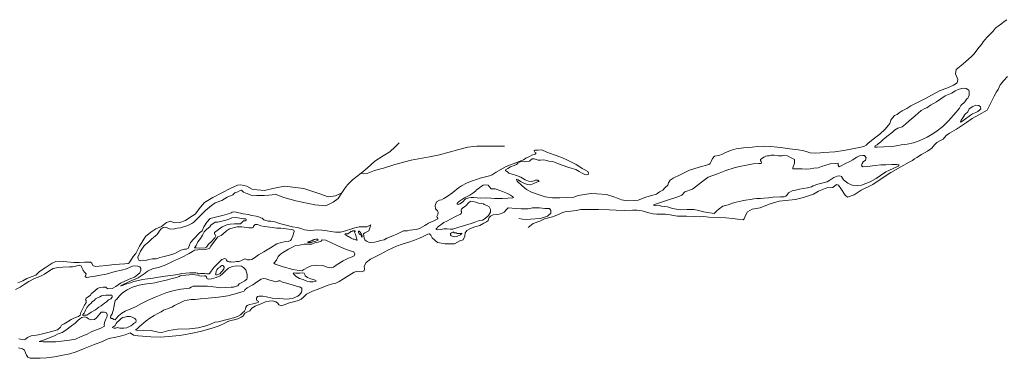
# Model space of a CAD drawing. Header units: metres. Extents: x 347609 to 778661, y 8548087 to 17156749.
# Tile 5 of 49: x 360458 to 362145, y 8550491 to 8551070. Entities that reach past the tile are written whole.
import ezdxf

# ---------------------------------------------------------------- set-up
doc = ezdxf.new("R2010")
doc.units = ezdxf.units.M
doc.layers.add('01. RIO', color=7, linetype='Continuous', lineweight=5, true_color=0x2776bb)

# ---------------------------------------------------------------- blocks, each defined once
blk = doc.blocks.new('REIORORI')
at = {"layer": '01. RIO', "color": 152, "lineweight": 15, "true_color": 0x2776bb, "flags": 128}
for points in [[(362149.3, 8551070.5), (362145, 8551067.6), (362140.6, 8551063.7), (362134.6, 8551059.6), (362131.3, 8551057.2), (362129.2, 8551055.5), (362127.5, 8551053), (362125.7, 8551050.8), (362121.9, 8551046.7), (362119.1, 8551043.7), (362115.7, 8551040.7), (362111.9, 8551036.1), (362108.9, 8551032.3), (362106, 8551028.1), (362101.7, 8551023), (362098.4, 8551019), (362092.6, 8551011.7), (362089, 8551007.7), (362078.9, 8550998.9), (362071.1, 8550992), (362062.8, 8550985.2), (362061.2, 8550977.5), (362065.4, 8550968), (362064.5, 8550962.2), (362057.8, 8550958.2), (362046.4, 8550953.5), (362035.4, 8550949.1), (362020.1, 8550941.5), (362010.1, 8550935.6), (361998.8, 8550930.1), (361984.8, 8550922.7), (361977.9, 8550918.5), (361970.1, 8550914.6), (361965, 8550910.9), (361961.5, 8550908.4), (361956.9, 8550906.2), (361953.4, 8550902.5), (361950.9, 8550898.5), (361949.1, 8550892.8), (361940.9, 8550882.9), (361931.8, 8550874.7), (361920.5, 8550865.9), (361911.5, 8550858.6), (361908.5, 8550855.4), (361904.2, 8550853.4), (361896.6, 8550851.9), (361885.2, 8550849.5), (361870, 8550846.6), (361854.5, 8550844.3), (361836, 8550842.8), (361830.1, 8550842.3), (361820.9, 8550842.2), (361812.5, 8550842.6), (361805.9, 8550844.6), (361799.5, 8550846.5), (361791.9, 8550847.5), (361777.8, 8550849.3), (361765.9, 8550850.8), (361756.8, 8550852.4), (361744.8, 8550853.6), (361734.8, 8550854), (361722.7, 8550853.6), (361713.3, 8550852.4), (361698.3, 8550850.9), (361686, 8550849.6), (361678, 8550847), (361667.3, 8550842.8), (361662.2, 8550840), (361655.9, 8550838), (361648.6, 8550836.7), (361645.1, 8550832.8), (361643.1, 8550827.9), (361641.2, 8550824), (361638.7, 8550822.7), (361622.5, 8550818.2), (361605.8, 8550812.6), (361589.6, 8550804.9), (361578.1, 8550799.1), (361572.7, 8550795.7), (361569.9, 8550791.1), (361568.7, 8550787), (361563.3, 8550782.8), (361559.9, 8550778.7), (361554.4, 8550775.6), (361549.3, 8550771.6), (361540.8, 8550769.4), (361531, 8550766.4), (361517.7, 8550761.6), (361510.9, 8550760.7), (361499, 8550760.4), (361489.4, 8550762), (361477.8, 8550766.5), (361463.6, 8550770.9), (361447, 8550772.1), (361437, 8550772.7), (361426, 8550771.3), (361414.9, 8550769.2), (361407.5, 8550766.7), (361395.9, 8550766), (361383.6, 8550765.4), (361371.3, 8550765.5), (361358.6, 8550767.2), (361346.6, 8550770.9), (361335.4, 8550775), (361326.7, 8550779.6), (361319.1, 8550786), (361310.4, 8550794.1), (361309.6, 8550796.7), (361309.7, 8550797.5), (361312.1, 8550796.1), (361316.2, 8550793.2), (361320.9, 8550791.4), (361327.9, 8550788.4), (361333.7, 8550787.8), (361339.4, 8550790.1), (361345.4, 8550792.6), (361348.1, 8550793.4), (361348, 8550793.9), (361346.3, 8550795.5), (361341.8, 8550795.5), (361340, 8550794.3), (361335.1, 8550793.3), (361330.1, 8550793.9), (361324.4, 8550796.4), (361316.7, 8550800.6), (361309.6, 8550803.9), (361302.1, 8550806), (361296.5, 8550807.9), (361294.4, 8550809.2), (361290.6, 8550812), (361290.5, 8550813.6), (361294.5, 8550815.7), (361299.2, 8550818.3), (361305.7, 8550820.9), (361309.3, 8550822.4), (361312, 8550824.9), (361315.6, 8550827), (361318.6, 8550827.8), (361322.7, 8550827.3), (361327.2, 8550827.6), (361331.9, 8550828.1), (361333.6, 8550830.1), (361336.3, 8550832.1), (361339.5, 8550832.3), (361346.4, 8550830.1), (361350.4, 8550829.7), (361356.5, 8550830.3), (361361.4, 8550829.5), (361364.9, 8550828.5), (361371.5, 8550827.7), (361374.6, 8550826.5), (361381.5, 8550823.7), (361389.7, 8550820.6), (361397.3, 8550817.8), (361403.1, 8550816.1), (361407.3, 8550815.3), (361411, 8550813.7), (361416.7, 8550810.8), (361421, 8550808.3), (361426.4, 8550805.5), (361430.2, 8550805), (361432.1, 8550805.6), (361432.9, 8550807.7), (361431.8, 8550810.3), (361427.4, 8550812.7), (361422.1, 8550815.4), (361418, 8550818.3), (361411.6, 8550822.4), (361404.7, 8550825.7), (361394.5, 8550831.1), (361385.2, 8550834.9), (361373.9, 8550838.8), (361361.6, 8550843.7), (361352.8, 8550847.4), (361346.5, 8550847.3), (361341.7, 8550847.1), (361340, 8550845.7), (361340.7, 8550843.6), (361343.1, 8550842.4), (361341.5, 8550840.3), (361335.9, 8550838.5), (361331.8, 8550836.1), (361325.7, 8550833.6), (361321.7, 8550830.6), (361318.6, 8550829.5), (361312.5, 8550827.3), (361308.2, 8550825.4), (361297.6, 8550821.5), (361289.4, 8550817.7), (361274.9, 8550809.6), (361268, 8550804.6), (361263.4, 8550802.9), (361256.5, 8550801.3), (361247.3, 8550799.2), (361241, 8550797.1), (361233.3, 8550794.7), (361223.8, 8550790.7), (361215.5, 8550786.1), (361209.9, 8550782.4), (361200.3, 8550774.7), (361190.5, 8550767.9), (361185.1, 8550764.3), (361181.3, 8550761.9), (361177.6, 8550761.7), (361172.5, 8550758.7), (361170, 8550752.2), (361170.8, 8550746.5), (361174.2, 8550743.2), (361175.2, 8550741), (361174.6, 8550736.9), (361173.2, 8550733.3), (361173.8, 8550731.6), (361174.9, 8550730.6), (361174.6, 8550729.2), (361172.6, 8550728.5), (361166.7, 8550725.7), (361158.6, 8550721.8), (361155.5, 8550719.9), (361152.7, 8550718), (361148.6, 8550715.6), (361143.3, 8550713.2), (361137.7, 8550711.4), (361132.1, 8550710.4), (361126.5, 8550709.9), (361122.5, 8550709), (361115.9, 8550708.8), (361108.8, 8550705.3), (361104.5, 8550703.2), (361098.8, 8550701.1), (361092, 8550698.1), (361087.6, 8550696.3), (361082.6, 8550693.8), (361076.6, 8550692.1), (361071.5, 8550690.5), (361066.5, 8550689.4), (361060.2, 8550689), (361056.1, 8550689.7), (361052.6, 8550691.4), (361049.6, 8550693.6), (361048.5, 8550696.2), (361047.9, 8550700.3), (361047.6, 8550704), (361049.5, 8550705.6), (361056.6, 8550709), (361060.2, 8550719.3)], [(362150.8, 8550973.2), (362144.4, 8550966.4), (362137.9, 8550959), (362134.5, 8550951.1), (362131.8, 8550946.7), (362127.8, 8550939.7), (362123.7, 8550931.7), (362120.4, 8550924.8), (362115.5, 8550915.3), (362101.6, 8550907.7), (362090, 8550901.5), (362080.5, 8550894.5), (362063.4, 8550883), (362050.9, 8550875.9), (362045.6, 8550872), (362040.2, 8550865.7), (362036.7, 8550864.3), (362029.7, 8550860.4), (362025.6, 8550856.4), (362020.7, 8550850.5), (362013.3, 8550845.4), (362003.5, 8550839.4), (361995.5, 8550834.5), (361991.1, 8550832.2), (361987.8, 8550829.1), (361982, 8550826.5), (361967.8, 8550818.6), (361950.6, 8550808.8), (361934, 8550798.2), (361919.8, 8550788.3), (361900, 8550778.4), (361888.1, 8550770.6), (361876.3, 8550766.5), (361872.3, 8550770.2), (361865, 8550781.4), (361860.8, 8550787.4), (361857.9, 8550788), (361851.1, 8550783.4), (361841.2, 8550782.5), (361826.7, 8550776.8), (361818.4, 8550771.6), (361801.3, 8550765.9), (361787.2, 8550762.6), (361770.4, 8550760.7), (361759.2, 8550759.7), (361742.3, 8550754.4), (361726.9, 8550748.4), (361713, 8550745.9), (361705.2, 8550741.2), (361700.9, 8550733.9), (361700.5, 8550732.1), (361699.6, 8550729.2), (361697.7, 8550727.7), (361688.3, 8550728.7), (361679.9, 8550729.8), (361668.1, 8550731.2), (361654.7, 8550731.7), (361639.1, 8550732.6), (361630, 8550733.7), (361624.3, 8550732.8), (361614.8, 8550733.3), (361600.4, 8550734.3), (361585.4, 8550733.8), (361578.6, 8550735.2), (361572.7, 8550736.6), (361564.9, 8550737.6), (361558.2, 8550737.6), (361550.1, 8550737.3), (361543.8, 8550737.8), (361534.1, 8550740.3), (361524.6, 8550743.1), (361515.8, 8550744.6), (361508.1, 8550744.6), (361493.8, 8550744), (361480, 8550744.3), (361468.1, 8550744.9), (361450, 8550745.5), (361433, 8550745.6), (361419.5, 8550745.2), (361411.7, 8550743.7), (361402.6, 8550742.6), (361394.8, 8550742.1), (361388.3, 8550740.2), (361381.3, 8550736.8), (361370.9, 8550733.1), (361357.3, 8550729.3), (361349.6, 8550725.6), (361338.3, 8550721.5), (361329.2, 8550714.8)], [(361108.4, 8550859.7), (361101.5, 8550852.6), (361092.8, 8550844.1), (361081.2, 8550837.6), (361067.1, 8550828), (361053.9, 8550816.2), (361043.4, 8550807.9), (361028.8, 8550796), (361019.9, 8550787.6), (361014.6, 8550780.9), (361010.3, 8550773.9)], [(361043.4, 8550807.9), (361047.6, 8550806.4), (361055.1, 8550807.8), (361066.5, 8550812.5), (361081.6, 8550816.5), (361100.9, 8550822.6), (361129.3, 8550829.9), (361160.3, 8550835.5), (361177.7, 8550839.1), (361210.9, 8550848.3), (361226.2, 8550852), (361241.7, 8550853.8), (361288.9, 8550854.1)], [(361010.3, 8550773.9), (360999.5, 8550769.1), (360986.8, 8550767.4), (360970.7, 8550773), (360945.2, 8550781.2), (360912.3, 8550785.3), (360892.1, 8550781.5), (360877.6, 8550777.9), (360865.1, 8550779.4), (360856.6, 8550780.3), (360847.6, 8550785.3), (360837.1, 8550787.9), (360831.3, 8550787), (360820.1, 8550781.9), (360789.6, 8550766), (360775.1, 8550757.7), (360768.4, 8550749.2), (360758.8, 8550737.6), (360750.1, 8550731.6), (360742.7, 8550726.4), (360732.9, 8550723.1), (360723.2, 8550722.4), (360716.8, 8550725.3), (360709.8, 8550723.3), (360701.5, 8550716.6), (360691.5, 8550712.1), (360683.4, 8550706.5), (360674.2, 8550699.1), (360669.3, 8550691.8), (360663.7, 8550682.8), (360657.3, 8550669.9), (360652.9, 8550664.7), (360648.1, 8550657.4), (360646.3, 8550654.4), (360644.1, 8550653), (360638.4, 8550652.5), (360620.4, 8550651.1), (360607.7, 8550649.8), (360594.4, 8550648.3), (360587.9, 8550647.6), (360583.7, 8550649.7), (360582.1, 8550653.6), (360580, 8550655.2), (360569.7, 8550655.1), (360560.3, 8550654.7), (360551.3, 8550654.9), (360539.2, 8550656), (360526.7, 8550656.8), (360520.2, 8550656.5), (360514.3, 8550653.7), (360502.1, 8550645.7), (360492.7, 8550639.4), (360486.3, 8550633.3), (360479.6, 8550630.7), (360471, 8550627.2), (360463.8, 8550623.3), (360455.2, 8550620.1)], [(361060.2, 8550719.3), (361053.3, 8550715.8), (361046.1, 8550716), (361040.1, 8550716), (361032.5, 8550714.3), (361025.5, 8550711.9), (361018.2, 8550709.6), (361012.8, 8550707.7), (361007.9, 8550706.5), (361003.2, 8550706.9), (360999.5, 8550706.5), (360991.5, 8550707.8), (360985.1, 8550709.2), (360975.8, 8550710.1), (360969, 8550710.5), (360962.6, 8550710.2), (360956.4, 8550709.6), (360950.8, 8550710.1), (360946.5, 8550710.8), (360939.9, 8550712.7), (360934.3, 8550714.6), (360925.6, 8550715.8), (360914.7, 8550718.4), (360903.3, 8550721.4), (360895.3, 8550724.2), (360891.5, 8550725.1), (360888.4, 8550725.3), (360884, 8550725.7), (360878.4, 8550727.2), (360876.6, 8550728), (360875.6, 8550729), (360873.7, 8550730.4), (360871.6, 8550731.4), (360869, 8550732.3), (360863.3, 8550733.9), (360856.3, 8550735.4), (360849.6, 8550736.9), (360841.1, 8550738.3), (360829.2, 8550740.8), (360825.9, 8550741.6), (360822.7, 8550741.1), (360820.6, 8550739.8), (360818.1, 8550738.8), (360813.9, 8550737.4), (360810, 8550736.3), (360805.8, 8550735), (360798.7, 8550733.6), (360784.8, 8550730.1), (360779.3, 8550724), (360774.1, 8550715.9), (360770.9, 8550709), (360766.6, 8550705.3), (360757, 8550695.2), (360751.3, 8550689.2), (360749.6, 8550684.2), (360747.3, 8550678.8), (360744.4, 8550677.6), (360740.9, 8550677.6), (360734.4, 8550675.6), (360724, 8550669.9), (360715.2, 8550667.3), (360703.4, 8550664.4), (360698.3, 8550663.5), (360695.6, 8550662.3), (360692.4, 8550661.1), (360685.8, 8550660.9), (360679.5, 8550660), (360674, 8550658.4), (360670.6, 8550658.5), (360666.2, 8550658.2), (360664.6, 8550657.7), (360662.5, 8550658.7), (360661.4, 8550661.2), (360661, 8550663.7), (360662.9, 8550668.8), (360665.4, 8550673.9), (360671, 8550682.5), (360674.2, 8550685.8), (360677.1, 8550687.6), (360679.9, 8550690.2), (360684.2, 8550694.4), (360688, 8550698.3), (360693.5, 8550702.1), (360696.1, 8550705.8), (360697.7, 8550708.7), (360700.8, 8550712.5), (360704.1, 8550714.5), (360706.2, 8550715.3), (360710.2, 8550714.7), (360716.2, 8550711.9), (360723.6, 8550712.2), (360728, 8550713.3), (360734, 8550713.9), (360737.4, 8550715.1), (360743.2, 8550717.1), (360746.3, 8550718.3), (360750, 8550719.6), (360753.5, 8550721.3), (360756.6, 8550723.6), (360763.2, 8550730.2), (360769, 8550736), (360777, 8550743.7), (360787.3, 8550752.1), (360793.1, 8550756.6), (360804.5, 8550760.7), (360813.9, 8550766.5), (360823.5, 8550770.8), (360827.2, 8550773.8), (360832.1, 8550775.9), (360835.9, 8550778.1), (360838.6, 8550778.4), (360841.6, 8550775.1), (360847.3, 8550772.8), (360855, 8550770.1), (360864.5, 8550769.6), (360877.4, 8550769.2), (360885.1, 8550770.2), (360890.9, 8550770.8), (360896.3, 8550771.5), (360910.8, 8550766.2), (360931.4, 8550760.3), (360963.8, 8550753.2), (360983.1, 8550751.6), (360995.3, 8550758.2), (361004.3, 8550764.4), (361010.3, 8550773.9)], [(360456.5, 8550508.8), (360463.3, 8550507.1), (360466.5, 8550504.7), (360468.6, 8550500.3), (360470.3, 8550496.1), (360472.7, 8550492.7), (360476.4, 8550490.8), (360483.2, 8550490.7), (360493.7, 8550490.8), (360505, 8550491.6), (360518.3, 8550492.9), (360532.6, 8550496), (360544.4, 8550498.4), (360555.4, 8550502), (360570.6, 8550508.3), (360585.2, 8550513.8), (360600.2, 8550519.3), (360608.3, 8550523.4), (360613.7, 8550525.4), (360620.9, 8550526.5), (360630.4, 8550528.3), (360639.2, 8550530.8), (360648, 8550534.3), (360653.4, 8550530.5), (360661.7, 8550529.4), (360682.9, 8550527.6), (360699.9, 8550526.8), (360732.9, 8550529.7), (360757.1, 8550534.3), (360770.1, 8550536.9), (360780.2, 8550540), (360789.7, 8550542.9), (360800.1, 8550546.4), (360810.1, 8550550.8), (360814.8, 8550553.9), (360820, 8550555.4), (360825.7, 8550556.5), (360832, 8550558.1), (360837.8, 8550561), (360840.7, 8550563), (360842.7, 8550565.1), (360844, 8550567.8), (360847.8, 8550569.4), (360852.8, 8550572.2), (360856.3, 8550576.4), (360861.7, 8550579.9), (360864, 8550581.2), (360869.5, 8550582.8), (360874.2, 8550584.8), (360879.8, 8550587.6), (360885.6, 8550588.7), (360891.7, 8550588.9), (360897, 8550587.6), (360899.9, 8550585.4), (360902.1, 8550582.3), (360906.9, 8550580.7), (360920.5, 8550585.7), (360936.3, 8550589.6), (360940.4, 8550591.8), (360944.3, 8550594.5), (360949.5, 8550600.7), (360960, 8550605.7), (360969.8, 8550609.3), (360979.5, 8550613.2), (360986.8, 8550615.9), (360994.5, 8550617.9), (361000, 8550619.5), (361005.7, 8550622.2), (361013.2, 8550626.8), (361019.4, 8550631), (361031.3, 8550638), (361037.8, 8550639.6), (361043.2, 8550639), (361048.3, 8550640.3), (361049.4, 8550643.7), (361048.7, 8550648.7), (361051.8, 8550654.8), (361059.5, 8550660.4), (361076.4, 8550669.1), (361089, 8550675.8), (361104.2, 8550682.5), (361113.9, 8550686.3), (361124.8, 8550689.8), (361135, 8550693.2), (361143.2, 8550696.2), (361149.7, 8550699), (361157.8, 8550703.4), (361160.6, 8550703.7), (361163, 8550701.3), (361164.9, 8550697), (361173.9, 8550688.8), (361187.3, 8550686.7), (361194.6, 8550686.7), (361203.5, 8550686.9), (361212.4, 8550691.7), (361218, 8550693.7), (361220.9, 8550700), (361221.6, 8550705.7), (361223, 8550707.6), (361224.6, 8550709.5), (361230.5, 8550713.1), (361238, 8550715.6), (361246.4, 8550718.2), (361253.8, 8550721.8), (361258.2, 8550724.4), (361260.9, 8550726.6), (361261.7, 8550728.9), (361262.7, 8550731.8), (361264.7, 8550734), (361269.3, 8550736.2), (361275.7, 8550736.9), (361279.9, 8550737.6), (361283.9, 8550738.7), (361288.6, 8550741), (361292.5, 8550745.3), (361295.3, 8550748.1), (361308.3, 8550747.3), (361317.4, 8550746.4), (361329.2, 8550746.5), (361336.8, 8550748.2), (361344.3, 8550748.5), (361349.1, 8550748.3), (361358.1, 8550747.1), (361365.9, 8550747.2), (361368.1, 8550743.8), (361368.1, 8550739.2), (361362.6, 8550733.9), (361355.8, 8550731.7), (361349.8, 8550729.8), (361333.2, 8550728.7), (361327.1, 8550728.2), (361319.5, 8550728.7), (361313.2, 8550730.1)], [(360456.8, 8550523.9), (360463, 8550522.6), (360466.2, 8550522.4), (360468.2, 8550523.4), (360472.1, 8550526.1), (360478.4, 8550529.3), (360490.6, 8550531), (360508.8, 8550535.7), (360523.5, 8550539.6), (360528.3, 8550543.9), (360530, 8550547.4), (360534.7, 8550549.8), (360540.3, 8550553.2), (360546.5, 8550556.9), (360551.3, 8550559.4), (360559.2, 8550562), (360561.8, 8550564.6), (360563.5, 8550569.1), (360566.4, 8550576), (360569.4, 8550581.8), (360572.5, 8550586.1), (360572.3, 8550589.4), (360571.3, 8550591.3), (360572.3, 8550593.7), (360575.8, 8550595.9), (360579.6, 8550598.6), (360581, 8550600.9), (360587.3, 8550606), (360591.5, 8550610.3), (360595.9, 8550611.8), (360601.6, 8550612.5), (360606.3, 8550612.3), (360608, 8550610.7), (360609.4, 8550609.6), (360616.7, 8550610.2), (360623.1, 8550613.8), (360631.1, 8550619.2), (360639.7, 8550623.5), (360649, 8550627.3), (360655.4, 8550629.8), (360661, 8550634), (360664.1, 8550637), (360665.9, 8550641.3), (360665.9, 8550644.3), (360664.3, 8550647.4), (360661.1, 8550648.6), (360654.4, 8550648.8), (360651.5, 8550648.7), (360647.8, 8550646.8), (360641.2, 8550644), (360632.8, 8550641.8), (360621.8, 8550639.2), (360606.9, 8550634.7), (360593.4, 8550632.2), (360587.8, 8550631.1), (360582.9, 8550631), (360576.9, 8550629.5), (360573, 8550629.1), (360570.7, 8550630.5), (360571.7, 8550633.4), (360572.1, 8550635.5), (360570.3, 8550637.8), (360567.4, 8550640.8), (360566.4, 8550642.7), (360565.2, 8550646.2), (360564.3, 8550648.7), (360560.4, 8550649.9), (360554.7, 8550648.7), (360548.9, 8550647.4), (360543.8, 8550647.1), (360532.5, 8550647), (360524.4, 8550646.4), (360515.6, 8550644.5), (360510.1, 8550640.8), (360500.9, 8550634.6), (360492.9, 8550630.7), (360484, 8550627.4), (360474.2, 8550622.3), (360465.9, 8550617.1), (360459.1, 8550612.5), (360451.2, 8550608.6)]]:
    blk.add_lwpolyline(points, dxfattribs=at)
for points in [[(361927, 8550856.4), (361924.1, 8550854.3), (361923, 8550852.6), (361923.8, 8550852.1), (361927.3, 8550852.1), (361938.6, 8550852.6), (361953, 8550853.1), (361963.2, 8550855.2), (361968.2, 8550856.2), (361978.8, 8550857.1), (361989.7, 8550859.6), (361999, 8550863.1), (362012.9, 8550869.1), (362021.7, 8550874.7), (362028, 8550878.6), (362039.8, 8550887.8), (362049.4, 8550897.2), (362062.6, 8550912.1), (362068.1, 8550918.7), (362070.8, 8550923.4), (362077.6, 8550929.8), (362081, 8550934.8), (362082.6, 8550936), (362083.8, 8550938.3), (362085.1, 8550941.5), (362085.1, 8550944.4), (362085, 8550947.2), (362084.1, 8550949.6), (362082.6, 8550951.2), (362079.5, 8550952.9), (362075.3, 8550953.4), (362071.8, 8550952.9), (362066.2, 8550950.7), (362060.7, 8550948.4), (362055.1, 8550944.8), (362044, 8550940.3), (362036.5, 8550935.1), (362028.7, 8550930.1), (362018.8, 8550924.1), (362012.2, 8550919.7), (362009.1, 8550918.4), (362002.5, 8550914.7), (361992.1, 8550905.7), (361982.1, 8550897.2), (361975.8, 8550891.3), (361969.9, 8550886.9), (361962.8, 8550884.6), (361956.9, 8550881.3), (361953.4, 8550877.9), (361946.1, 8550872.4), (361941.2, 8550868.3), (361937, 8550864.6), (361933.4, 8550861.3), (361929, 8550858), (361927.9, 8550857)], [(362070.5, 8550894.9), (362076.5, 8550898.9), (362086.9, 8550907.1), (362090.6, 8550909.3), (362096, 8550911.7), (362099.7, 8550913.3), (362103.3, 8550916.1), (362104.7, 8550917.8), (362104.3, 8550921.4), (362101.4, 8550923.3), (362096.3, 8550924.1), (362091, 8550921.6), (362085.1, 8550917.6), (362082.7, 8550912.7), (362077.3, 8550907.9), (362073.8, 8550902.5), (362071, 8550898.7), (362070.2, 8550895.8)], [(361544.4, 8550753.2), (361566.3, 8550760.8), (361586, 8550766.9), (361592.6, 8550769.9), (361597.9, 8550775.5), (361611.1, 8550780), (361626.4, 8550792.5), (361638, 8550800.9), (361653.9, 8550806.4), (361668.2, 8550812.3), (361682.6, 8550816.6), (361691.4, 8550819.3), (361703.4, 8550821.3), (361715.1, 8550823.4), (361724.8, 8550824.1), (361728.5, 8550824.2), (361729.3, 8550825.6), (361728.7, 8550827.6), (361727.5, 8550829.5), (361727.5, 8550830.9), (361729.2, 8550832.4), (361732.9, 8550835.1), (361736.3, 8550836.8), (361739.2, 8550837.3), (361742.5, 8550837.3), (361745.6, 8550838.5), (361751, 8550838.7), (361758.1, 8550837.2), (361764.4, 8550837.4), (361767.4, 8550838.1), (361773.5, 8550837.2), (361780, 8550834), (361785.9, 8550830.9), (361785.5, 8550824.6), (361782.6, 8550816.6), (361782.6, 8550815.2), (361788.2, 8550815), (361798.7, 8550815), (361806.3, 8550814.5), (361812.5, 8550815), (361818.8, 8550816.4), (361826.4, 8550817), (361831.9, 8550819.2), (361839.4, 8550821.3), (361846.7, 8550823.4), (361855.5, 8550824.1), (361860.6, 8550824.6), (361860.3, 8550821.4), (361862.1, 8550818.4), (361864.4, 8550819.4), (361872.9, 8550824.1), (361880.2, 8550827.9), (361885.8, 8550830.3), (361889.5, 8550833.5), (361892.3, 8550835.2), (361897, 8550837.3), (361902.5, 8550838.2), (361905.6, 8550837.7), (361908.3, 8550833.8), (361907.3, 8550829.9), (361903.5, 8550827.3), (361901.3, 8550824.1), (361900.7, 8550820), (361903.2, 8550818.6), (361910.7, 8550819.3), (361924, 8550820.7), (361933.5, 8550821.7), (361942.1, 8550822.2), (361952.6, 8550822.6), (361961.1, 8550822.7), (361965, 8550822), (361963.5, 8550819.6), (361954.9, 8550815.8), (361942.2, 8550809.9), (361933.1, 8550803.9), (361925.8, 8550798.8), (361915.3, 8550793), (361900.3, 8550786.9), (361893, 8550786.6), (361884.3, 8550787.3), (361877, 8550790.6), (361872.1, 8550794.3), (361869.8, 8550796.1), (361868.1, 8550799.4), (361866.3, 8550802.1), (361863.5, 8550803.2), (361858.8, 8550802.7), (361853.3, 8550800.1), (361846, 8550795.9), (361841.4, 8550793), (361837, 8550791.6), (361825.9, 8550788.7), (361817.9, 8550786.1), (361815, 8550784.4), (361808.2, 8550782.5), (361800.6, 8550781.7), (361794.5, 8550780), (361787.6, 8550778.7), (361781.8, 8550777.2), (361775.3, 8550773.8), (361773.2, 8550770.7), (361771.1, 8550768.3), (361768, 8550767.3), (361761.6, 8550767.2), (361749, 8550766.8), (361741.3, 8550765.6), (361733, 8550764.9), (361727.3, 8550764.3), (361721.2, 8550764.2), (361716.3, 8550763.7), (361710.2, 8550762.4), (361701.7, 8550761.3), (361695.9, 8550760.2), (361686, 8550757.8), (361679.3, 8550756.1), (361671.8, 8550753.6), (361663.1, 8550751), (361656.8, 8550746.6), (361652.5, 8550743.1), (361648.1, 8550738.4), (361644.5, 8550739), (361636.2, 8550740.2), (361627.7, 8550742.3), (361622, 8550743.8), (361613.4, 8550745.2), (361601.3, 8550745.2), (361590.5, 8550744.7), (361576.5, 8550747.3), (361568.4, 8550750.2), (361557.9, 8550751.3), (361551.4, 8550752.7), (361547.2, 8550752.4), (361544.9, 8550752.6)], [(361240.9, 8550779), (361243.7, 8550781.1), (361246.8, 8550783), (361249.7, 8550785.4), (361252.6, 8550787.3), (361257.1, 8550787.9), (361260.9, 8550787.2), (361263.2, 8550784.2), (361266.1, 8550780.9), (361272.9, 8550780.6), (361282.8, 8550777.4), (361294.3, 8550772.8), (361299.1, 8550770.2), (361302.9, 8550767.8), (361304.6, 8550765.8), (361303, 8550765.3), (361294.6, 8550764.6), (361285.5, 8550764.5), (361280.5, 8550764.5), (361272, 8550764.2), (361265.7, 8550765), (361258.1, 8550765.2), (361247.6, 8550765.1), (361242.3, 8550765.7), (361236.5, 8550766), (361231.9, 8550766.2), (361227.7, 8550765.6), (361222.4, 8550763.8), (361216.9, 8550758.3), (361212.7, 8550755), (361209.9, 8550753.8), (361208, 8550754.5), (361207.7, 8550756), (361210.1, 8550758.7), (361215.1, 8550762), (361220.6, 8550765.7), (361229.5, 8550769.8), (361234.9, 8550773.7), (361239.4, 8550777.1)], [(361213.3, 8550737.5), (361212.3, 8550737), (361204.9, 8550733.2), (361196.5, 8550729.1), (361190.4, 8550725.7), (361184.9, 8550723.1), (361180.6, 8550719.9), (361177.5, 8550717.5), (361175, 8550715.5), (361174.1, 8550714.2), (361173.1, 8550713.3), (361171.7, 8550712.5), (361171.6, 8550711.4), (361173.7, 8550710.8), (361178.7, 8550711.2), (361185.3, 8550712.1), (361190.5, 8550712.3), (361196.7, 8550711.7), (361200.3, 8550712), (361209, 8550714.4), (361220.6, 8550717.9), (361232, 8550721.3), (361239.6, 8550724.2), (361245.8, 8550726.8), (361251, 8550727.1), (361255.8, 8550730.1), (361261.7, 8550735), (361265.1, 8550740.8), (361264.8, 8550745.5), (361262.9, 8550750.2), (361258.8, 8550752.5), (361254.1, 8550754.3), (361253.1, 8550755), (361249.4, 8550755.7), (361244.2, 8550756.5), (361239.9, 8550757.9), (361234.7, 8550759), (361231.2, 8550759.8), (361230.1, 8550759.3), (361227.2, 8550756.7), (361223.1, 8550752.5), (361220.3, 8550750.3), (361217.8, 8550748.1), (361215.5, 8550745.8), (361214.9, 8550744.4), (361214.9, 8550742.7), (361215.2, 8550742.1), (361215.1, 8550740.4), (361214.5, 8550738.7)], [(360631.3, 8550614.6), (360646.6, 8550621.9), (360661.6, 8550628.5), (360673.3, 8550636.6), (360677.3, 8550639.8), (360686.1, 8550643.6), (360698.1, 8550646.5), (360708.7, 8550650.9), (360720.2, 8550656.6), (360735.4, 8550663.3), (360748.6, 8550670.4), (360754.6, 8550673.4), (360758, 8550675.9), (360763.8, 8550676.4), (360776.2, 8550676.9), (360783.7, 8550678.5), (360786, 8550682.4), (360792.2, 8550691), (360798, 8550698.4), (360800.8, 8550700), (360803.5, 8550700.9), (360806.9, 8550703.8), (360812.8, 8550708.9), (360818.1, 8550712.5), (360830.8, 8550715.5), (360839.2, 8550715.5), (360851.2, 8550714), (360856.5, 8550714), (360858.8, 8550715.4), (360859.1, 8550716.8), (360860.1, 8550718.3), (360862.1, 8550719.5), (360865.6, 8550719.5), (360871.8, 8550717.3), (360877.9, 8550716.5), (360887, 8550715.4), (360898.9, 8550713.7), (360906, 8550713.5), (360915, 8550712.4), (360923.4, 8550711), (360928.1, 8550709.8), (360928.8, 8550708), (360928, 8550705.9), (360926.3, 8550700.5), (360924.2, 8550694.9), (360922.4, 8550692.6), (360918.4, 8550690.8), (360911.3, 8550690), (360906.6, 8550688.7), (360899, 8550686.7), (360888.1, 8550680.1), (360876.6, 8550672.7), (360867.8, 8550667.6), (360860.6, 8550662.7), (360855.9, 8550659.6), (360852.1, 8550659), (360848.6, 8550659.4), (360844.1, 8550660.8), (360842.8, 8550660.6), (360840.7, 8550659.1), (360837.5, 8550657.6), (360834, 8550656.5), (360829.9, 8550656.3), (360824.8, 8550655.5), (360820.9, 8550655.6), (360817.2, 8550656), (360815, 8550656.7), (360812.8, 8550658.3), (360812, 8550660.2), (360809.7, 8550661.5), (360804.7, 8550659.8), (360798.1, 8550653.1), (360791.4, 8550646.5), (360786.4, 8550640.1), (360784.3, 8550636.6), (360782.9, 8550635.4), (360778.9, 8550635.4), (360775.6, 8550636.1), (360771.5, 8550636.1), (360768.1, 8550635.9), (360766.3, 8550635.3), (360764.7, 8550635.3), (360762.9, 8550636.4), (360760, 8550636.8), (360756.8, 8550637.2), (360750, 8550637.1), (360736.5, 8550635.8), (360729.1, 8550634), (360721.1, 8550633.2), (360707.8, 8550631.4), (360696.5, 8550629.7), (360686.4, 8550627.8), (360677.5, 8550626.6), (360668.7, 8550625.5), (360662, 8550623.8), (360654.2, 8550622), (360648.3, 8550620.1), (360640, 8550617.6), (360634.6, 8550615.5), (360632.5, 8550614.6)], [(360835.3, 8550730.6), (360832.1, 8550731.3), (360828.3, 8550732), (360822.1, 8550731), (360813.7, 8550727.7), (360804.7, 8550725.4), (360797.9, 8550723.9), (360793.1, 8550723.6), (360785.7, 8550718.5), (360784, 8550715.5), (360779.3, 8550711.7), (360774.7, 8550707.2), (360771.4, 8550701.7), (360768.3, 8550695.9), (360763.5, 8550690), (360760.5, 8550683.7), (360758.1, 8550679.7), (360761, 8550679.7), (360765.8, 8550679.5), (360776, 8550679.9), (360778.3, 8550681.2), (360781.8, 8550685.9), (360786.5, 8550690.2), (360792.6, 8550697.2), (360794.2, 8550700.4), (360793.4, 8550702.7), (360792.3, 8550703.2), (360792.3, 8550706), (360796.6, 8550709.7), (360805.2, 8550715.6), (360813.3, 8550719), (360818.9, 8550720.4), (360826.2, 8550721.2), (360834.4, 8550720.9), (360836.7, 8550721.2), (360838.2, 8550722.9), (360840.1, 8550724.5), (360841.9, 8550725.9), (360844.7, 8550726.1), (360846.4, 8550727.2), (360846.6, 8550728.7), (360845.5, 8550729.7), (360842, 8550729.6), (360837.8, 8550730.1)], [(361027.5, 8550696), (361029.7, 8550694.8), (361031.7, 8550694.8), (361033.1, 8550694.3), (361035.3, 8550693.1), (361036.2, 8550692.7), (361036.4, 8550693.1), (361036.1, 8550694.7), (361035.6, 8550696.4), (361034.9, 8550698.5), (361034.3, 8550700.9), (361033.7, 8550703.5), (361032.8, 8550705.3), (361031.9, 8550706.7), (361031.8, 8550707.2), (361032.5, 8550707.8), (361033.2, 8550708.3), (361033.4, 8550708.5), (361033.2, 8550708.7), (361032.7, 8550708.9), (361031.4, 8550709.1), (361030, 8550709), (361029.4, 8550708.9), (361028.8, 8550708.5), (361027.9, 8550708.2), (361027, 8550708), (361025.9, 8550707.7), (361025.1, 8550707.2), (361024.7, 8550706.6), (361024.2, 8550706.1), (361022.9, 8550705.5), (361022.3, 8550705.1), (361021.4, 8550704.6), (361021, 8550704.1), (361020.4, 8550703.9), (361019.1, 8550703.8), (361017.9, 8550703.7), (361016.6, 8550703.6), (361016.1, 8550703.4), (361015.8, 8550703.1), (361015.7, 8550702.7), (361016.3, 8550702), (361017.7, 8550701.3), (361019.2, 8550700.5), (361020.9, 8550699.2), (361022.9, 8550698.4), (361024.7, 8550697.5), (361026.4, 8550696.5)], [(361042.7, 8550705), (361042.4, 8550705.4), (361042, 8550706.4), (361041.3, 8550707.2), (361040.7, 8550707.8), (361040.1, 8550708.2), (361039.4, 8550708.5), (361039, 8550708.6), (361038.8, 8550708.5), (361038.9, 8550707.9), (361039.1, 8550706.8), (361039.5, 8550704.8), (361039.9, 8550703.8), (361040.5, 8550703.3), (361041.6, 8550702.7), (361042.5, 8550702), (361043.2, 8550701.3), (361043.7, 8550700.4), (361044, 8550699.5), (361044.3, 8550698.5), (361044.9, 8550698.2), (361045.3, 8550698.4), (361045.2, 8550699.4), (361045.2, 8550700.2), (361045.2, 8550701), (361044.7, 8550702.3), (361044.2, 8550703.3), (361043.7, 8550703.9), (361043.1, 8550704.4), (361042.8, 8550704.7)], [(361201.3, 8550707.1), (361198.1, 8550705.7), (361196.6, 8550704.1), (361196.4, 8550702.2), (361197.4, 8550700.2), (361200.9, 8550699), (361204.1, 8550698.4), (361208.3, 8550699.6), (361213.7, 8550701.9), (361216.1, 8550704.1), (361216, 8550704.9), (361214.2, 8550704.6), (361212.6, 8550704.1), (361210, 8550704.1), (361207.8, 8550704.6), (361206.4, 8550705.3), (361202.6, 8550705.3), (361201.4, 8550706.4), (361201.3, 8550707)], [(360894.2, 8550654.4), (360898.2, 8550658.9), (360901.3, 8550664.8), (360905.5, 8550668.7), (360910.2, 8550672.6), (360919, 8550677.6), (360926.7, 8550681.8), (360931, 8550683.7), (360938, 8550684.5), (360945.6, 8550686), (360953.2, 8550686.1), (360959, 8550686.1), (360964.1, 8550688.2), (360969.6, 8550689.6), (360974.7, 8550691.3), (360976.4, 8550693.4), (360982.7, 8550692.9), (360992.8, 8550688.2), (361004.5, 8550682.8), (361016.6, 8550677.6), (361024.3, 8550674.7), (361030.9, 8550672.8), (361032.4, 8550668.9), (361031.3, 8550666.3), (361027.8, 8550664.3), (361021.9, 8550662), (361012.4, 8550657.5), (361002.2, 8550651.2), (360996, 8550647), (360991.9, 8550645.3), (360985, 8550646.7), (360977.7, 8550649.6), (360967.2, 8550650.4), (360957.8, 8550648.8), (360951.6, 8550646.3), (360945.4, 8550642.6), (360941.7, 8550640.3), (360933.9, 8550641.3), (360926.3, 8550642.8), (360909.8, 8550647.5), (360899.4, 8550650.8), (360896.2, 8550652), (360894, 8550653.3), (360893.7, 8550653.8)], [(360952.7, 8550690.1), (360952.3, 8550689.7), (360952, 8550689.3), (360952, 8550689.1), (360952.4, 8550688.9), (360953.9, 8550689), (360956.2, 8550689), (360957.6, 8550689.1), (360959.2, 8550689.7), (360961, 8550690.2), (360962.8, 8550690.8), (360965.7, 8550691.4), (360968.2, 8550692.2), (360969.3, 8550692.8), (360969.6, 8550693.5), (360969.3, 8550693.9), (360969, 8550694.4), (360968.6, 8550694.7), (360967.1, 8550694.7), (360965.5, 8550694.4), (360964.2, 8550694.3), (360962.8, 8550693.9), (360961.2, 8550693.2), (360960.1, 8550692.7), (360959.1, 8550692), (360958, 8550691.6), (360957, 8550691.3), (360955.7, 8550690.9), (360954.9, 8550690.6), (360954.1, 8550690.3), (360953.5, 8550690.2), (360952.9, 8550690.2)], [(360619, 8550574), (360617.8, 8550571), (360616.7, 8550567), (360614.5, 8550563.4), (360614.3, 8550560.8), (360615.1, 8550559), (360617.6, 8550558.8), (360619.5, 8550557.3), (360621.9, 8550556.5), (360623.9, 8550558.6), (360627.7, 8550563.3), (360633.4, 8550568.2), (360639, 8550571.5), (360648.7, 8550575.5), (360658.2, 8550579.5), (360667.2, 8550584.4), (360678.4, 8550590), (360690.6, 8550595.6), (360701.7, 8550600.1), (360710.8, 8550603.3), (360722.9, 8550606.7), (360734.5, 8550608.9), (360749.4, 8550610.8), (360752, 8550612.5), (360755.9, 8550614.1), (360767, 8550614.3), (360780.3, 8550614.1), (360786.9, 8550613.9), (360790.1, 8550612.8), (360795.1, 8550612.3), (360802.9, 8550611.5), (360810.7, 8550611.8), (360820.9, 8550612.3), (360824.5, 8550612.6), (360829.6, 8550614), (360832, 8550614.8), (360834.7, 8550618.2), (360838.8, 8550620.2), (360844, 8550623.5), (360847.5, 8550626.3), (360848.3, 8550628.4), (360848.1, 8550634.4), (360846, 8550641.9), (360842, 8550646.2), (360838.4, 8550648.7), (360829.8, 8550649), (360822.5, 8550647.6), (360816.2, 8550645.1), (360811.7, 8550641.2), (360806.7, 8550635.6), (360801.8, 8550632), (360795.3, 8550628.8), (360787.3, 8550626.8), (360781.5, 8550626.4), (360779, 8550627.5), (360778.2, 8550630.2), (360776.9, 8550631.6), (360775.1, 8550631.7), (360769.9, 8550631.1), (360766.7, 8550632), (360763.7, 8550633.3), (360754.6, 8550634), (360742.8, 8550633.1), (360736.1, 8550632.7), (360733.6, 8550632), (360731.8, 8550630.6), (360727.3, 8550629.2), (360719.9, 8550627.2), (360711.6, 8550624.9), (360704.1, 8550623.4), (360699.3, 8550622.1), (360690, 8550620.1), (360682.3, 8550618.5), (360676, 8550618.2), (360668.3, 8550617.2), (360661, 8550615.5), (360652, 8550612.4), (360642.6, 8550607.9), (360634.8, 8550602.7), (360629.4, 8550597.7), (360625, 8550592.1), (360622.2, 8550589.5), (360620.8, 8550583.8), (360619.6, 8550577.8), (360619.1, 8550575.5)], [(360799, 8550645.2), (360798.1, 8550644.3), (360796.1, 8550642.3), (360795.1, 8550640.1), (360795.1, 8550638.2), (360794.5, 8550636.6), (360793.8, 8550634.9), (360794.2, 8550633.8), (360796.6, 8550633.5), (360799.4, 8550634.5), (360802, 8550635.9), (360803.4, 8550638.1), (360806.1, 8550640.7), (360808.1, 8550643.7), (360808.6, 8550645.6), (360808.5, 8550646.9), (360807.8, 8550648.7), (360806.3, 8550649.6), (360804.6, 8550649.6), (360803.1, 8550648.7), (360801.1, 8550646.9), (360799.7, 8550646)], [(360931.6, 8550636.4), (360929.5, 8550636.9), (360927.6, 8550636.7), (360927.2, 8550635.9), (360927.9, 8550635), (360929.6, 8550633.2), (360932.1, 8550631), (360935, 8550629.1), (360937.8, 8550627.5), (360943.9, 8550625.5), (360950.4, 8550623), (360955.6, 8550621.8), (360961, 8550621.8), (360966.3, 8550622.9), (360965.5, 8550623.9), (360961.7, 8550625.4), (360957.1, 8550626.5), (360951.5, 8550628.8), (360947.6, 8550632.1), (360946.7, 8550634), (360945.8, 8550636.2), (360942.1, 8550636.8), (360938.4, 8550636.7), (360935.7, 8550636.7), (360933.9, 8550636.5)], [(360936.7, 8550613), (360925.1, 8550616.6), (360915.3, 8550619.3), (360908.9, 8550621.2), (360904.7, 8550623.1), (360902, 8550623.5), (360899.8, 8550622.4), (360896.7, 8550621.7), (360891.8, 8550623.6), (360886.8, 8550624.7), (360880, 8550626.8), (360876.2, 8550627.4), (360872.4, 8550626.4), (360865.8, 8550622.1), (360857.7, 8550616.2), (360848.2, 8550611.3), (360844, 8550607.7), (360843.1, 8550605.9), (360839, 8550604.5), (360829.9, 8550601.4), (360815.2, 8550597.9), (360799.2, 8550595.5), (360781.6, 8550593.7), (360768.1, 8550592.6), (360759, 8550591.6), (360752.2, 8550591.5), (360745.6, 8550590.3), (360740.1, 8550589.1), (360734.8, 8550586.4), (360728.4, 8550583.2), (360723.8, 8550580.8), (360719.3, 8550578.2), (360715.9, 8550576.8), (360711.6, 8550575.2), (360707.5, 8550574.1), (360704.8, 8550572.9), (360701, 8550570.2), (360695, 8550567.5), (360688.6, 8550563.8), (360681.6, 8550559.3), (360675.3, 8550554.9), (360671.2, 8550551.3), (360667.3, 8550548.1), (360664.5, 8550545.9), (360662.4, 8550543.8), (360659.6, 8550541.4), (360656.7, 8550539.5), (360660.3, 8550538.5), (360670.6, 8550538.8), (360683.6, 8550538.5), (360695.7, 8550535.5), (360702.2, 8550535), (360713.9, 8550538.2), (360728.7, 8550540.5), (360749.4, 8550540.9), (360764.2, 8550543), (360775.4, 8550545.6), (360784.4, 8550548.7), (360792.5, 8550552.3), (360798.9, 8550553.2), (360809.4, 8550555.7), (360816, 8550557.4), (360824.9, 8550559.8), (360831.6, 8550562.2), (360836.8, 8550565.1), (360840.6, 8550569), (360843.7, 8550571.6), (360845.1, 8550575), (360845.8, 8550578.3), (360848.1, 8550581.3), (360851.9, 8550582.7), (360858.6, 8550584.1), (360864.7, 8550585.5), (360867.5, 8550586.8), (360867, 8550588.5), (360864.7, 8550589.4), (360864.1, 8550591.5), (360864.3, 8550593.9), (360866, 8550596.4), (360868.5, 8550597.3), (360875.2, 8550596.9), (360881.3, 8550596.2), (360891.1, 8550593.5), (360904, 8550592.9), (360915.5, 8550592.1), (360925.7, 8550593.2), (360934.7, 8550597.2), (360938.3, 8550599.7), (360941.2, 8550604), (360941.9, 8550606.5), (360941.9, 8550609.2), (360941.6, 8550610.5), (360939.2, 8550612.3), (360937.5, 8550612.8)], [(360566.7, 8550565.4), (360566.5, 8550564.4), (360567.3, 8550564.2), (360568.8, 8550564.7), (360573.3, 8550564.7), (360576.7, 8550566.7), (360581.1, 8550569.4), (360588.1, 8550573.6), (360594.1, 8550578), (360598, 8550580.4), (360603.6, 8550584.8), (360607.1, 8550587.6), (360610.8, 8550590.6), (360614.7, 8550592.5), (360616.8, 8550595.4), (360617, 8550597.9), (360616.2, 8550598.6), (360612.9, 8550598.7), (360609.4, 8550598.7), (360605.9, 8550598.6), (360602.4, 8550598), (360598.5, 8550597.5), (360595.5, 8550596.2), (360591.7, 8550594.2), (360588.4, 8550592.4), (360586.4, 8550590.1), (360582.9, 8550587.3), (360580.6, 8550584.6), (360577.3, 8550582.4), (360573.5, 8550577.8), (360571.4, 8550573.2), (360570, 8550570.1), (360569, 8550568), (360567.1, 8550566.1)], [(360492.1, 8550519.2), (360498.8, 8550518.6), (360520.3, 8550518.6), (360530.2, 8550520), (360543.6, 8550521.7), (360554.2, 8550523.7), (360563.9, 8550528), (360574.2, 8550532.2), (360582, 8550536.3), (360589.8, 8550539.3), (360597.6, 8550542.5), (360603.7, 8550545.6), (360603.4, 8550548.1), (360603.7, 8550552), (360605.8, 8550557.4), (360607.7, 8550561), (360608.6, 8550563.6), (360608.6, 8550565.6), (360607.1, 8550568.4), (360603.6, 8550569.4), (360598.1, 8550569.4), (360595.7, 8550567), (360592.8, 8550563.5), (360590, 8550560.2), (360586.8, 8550557.2), (360580.3, 8550556.6), (360576.3, 8550558.4), (360573.4, 8550560.3), (360570.2, 8550561.4), (360564.8, 8550560.4), (360561.7, 8550558.5), (360558, 8550555.3), (360553.7, 8550550.8), (360547.1, 8550546.1), (360537.4, 8550538.8), (360531.2, 8550534.6), (360524.6, 8550532.4), (360518, 8550529.1), (360510.7, 8550526.5), (360504, 8550523.6), (360496, 8550520.8), (360493.3, 8550520)], [(360631, 8550557.7), (360628.9, 8550555.6), (360625.6, 8550552.4), (360623.7, 8550550.5), (360622.7, 8550548.2), (360622.1, 8550546.9), (360621.4, 8550546.1), (360619.8, 8550545.2), (360617.3, 8550543.7), (360617.3, 8550543.2), (360618.6, 8550543.1), (360620.1, 8550542), (360621.5, 8550542.4), (360623.4, 8550542.5), (360625.3, 8550543.5), (360629.8, 8550542.5), (360637, 8550542.4), (360641.9, 8550543.1), (360649, 8550546.1), (360652.2, 8550548.4), (360653.2, 8550550.2), (360655.6, 8550551.5), (360657.6, 8550552.5), (360657.9, 8550555.1), (360657.2, 8550557), (360655.6, 8550559), (360651.3, 8550561), (360647.6, 8550562), (360642.2, 8550562.1), (360638.7, 8550561.1), (360634.5, 8550560.3), (360631.8, 8550558.4)]]:
    blk.add_lwpolyline(points, close=True, dxfattribs=at)

msp = doc.modelspace()

# ---------------------------------------------------------------- block references
msp.add_blockref('REIORORI', (0, 0))

doc.saveas('drawing.dxf')
